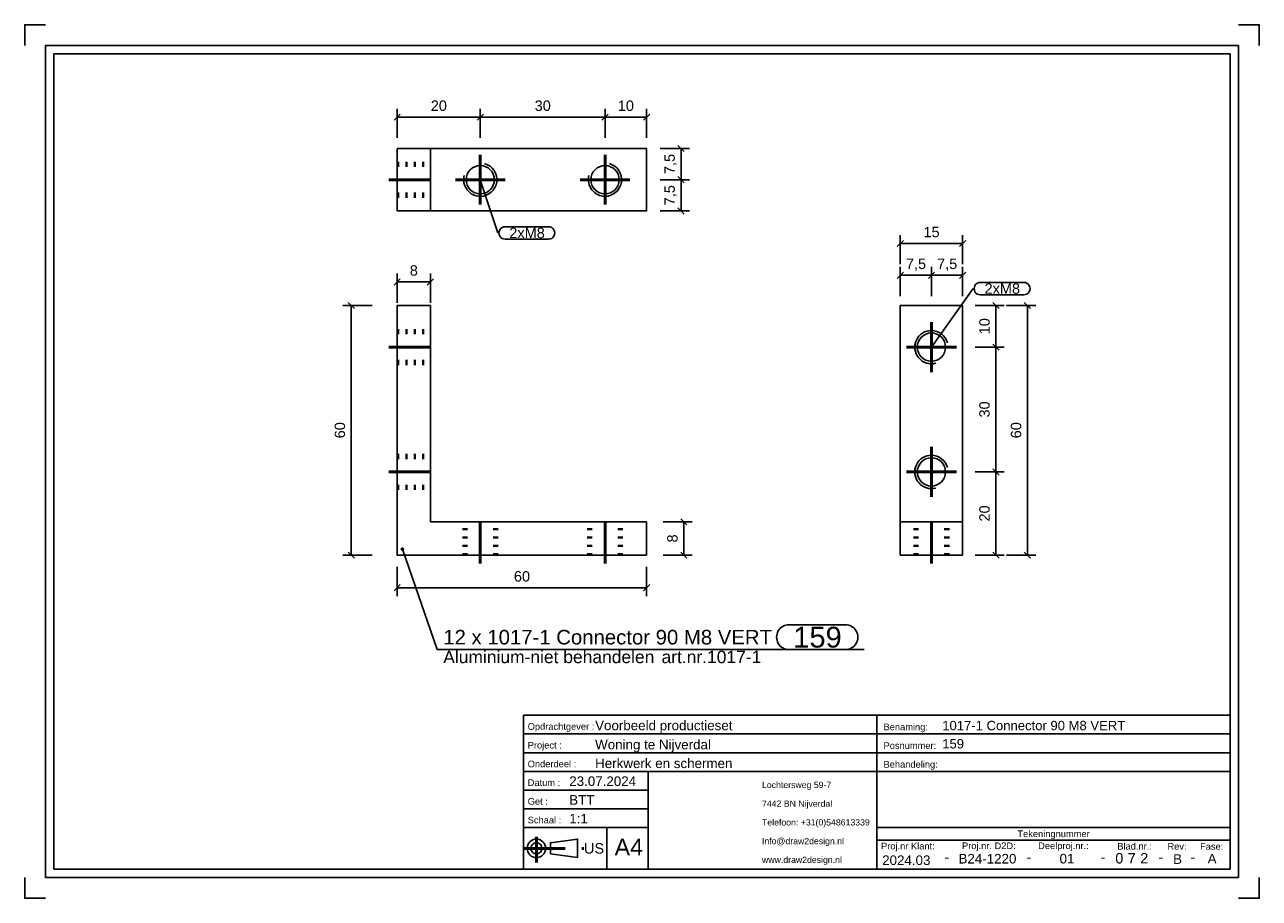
# Model space of a CAD drawing. Header units: millimetres. Extents: x 588 to 885, y -364 to -154.
import ezdxf
from ezdxf.enums import TextEntityAlignment as Align

# ---------------------------------------------------------------- set-up
doc = ezdxf.new("R2010")
doc.units = ezdxf.units.MM
doc.linetypes.add('DOT', pattern=[2, 0.5, -1.5])
doc.linetypes.add('STRICHPUNKT2', pattern=[18.5, 10, -4, 0.5, -4])
doc.layers.get('0').update_dxf_attribs({"linetype": 'CONTINUOUS'})
for name, color, linetype in [('DIM49', 4, 'CONTINUOUS'), ('LE_RED', 1, 'CONTINUOUS'), ('TXT_ALL', 7, 'CONTINUOUS'), ('TXT_DIM49', 2, 'CONTINUOUS'), ('TXT_YELLOW', 2, 'CONTINUOUS')]:
    doc.layers.add(name, color=color, linetype=linetype)
doc.layers.add('LE_ALL', color=7, linetype='CONTINUOUS', lineweight=50)
doc.styles.add('ARIAL', font='arial.ttf')

# ---------------------------------------------------------------- blocks, each defined once
blk = doc.blocks.new('TFIELD_00005', base_point=(765.83, -354.63))
at = {"layer": 'TXT_YELLOW', "style": 'ARIAL'}
for s, p in [('Lochtersweg 59-7', (765.83, -336.63)), ('7442 BN Nijverdal', (765.83, -341.13)), ('Telefoon: +31(0)548613339', (765.83, -345.63)), ('Info@draw2design.nl', (765.83, -350.13)), ('www.draw2design.nl', (765.83, -354.63))]:
    blk.add_text(s, height=1.5, dxfattribs=at).set_placement(p, align=Align.MIDDLE_LEFT)
blk = doc.blocks.new('FLEX_00004', base_point=(778.65, -356.88))
blk.add_blockref('TFIELD_00005', (765.83, -354.63))
blk = doc.blocks.new('D2D_00003', base_point=(738.71, -355.03))
blk.add_blockref('FLEX_00004', (778.65, -356.88))
blk = doc.blocks.new('TFIELD_00007', base_point=(730.37, -351.57))
at = {"layer": 'TXT_YELLOW', "style": 'ARIAL'}
blk.add_text('A4', height=4, dxfattribs=at).set_placement((730.37, -351.57), align=Align.MIDDLE_LEFT)
blk = doc.blocks.new('FLEX_00006', base_point=(733.75, -351.57))
blk.add_blockref('TFIELD_00007', (730.37, -351.57))
blk = doc.blocks.new('TFIELD_00013', base_point=(722.99, -351.88))
at = {"layer": 'TXT_YELLOW', "style": 'ARIAL'}
blk.add_text('US', height=2.5, dxfattribs=at).set_placement((722.99, -351.88), align=Align.MIDDLE_LEFT)
blk = doc.blocks.new('FLEX_00012', base_point=(722.99, -351.88))
blk.add_blockref('TFIELD_00013', (722.99, -351.88))
blk = doc.blocks.new('US_00011', base_point=(712.9, -351.88))
blk.add_line((714.92, -353.22), (721.48, -354.1))
blk.add_lwpolyline([(714.92, -353.22), (714.92, -350.55), (721.48, -349.66), (721.48, -354.1)])
for radius in [2.22, 1.33]:
    blk.add_circle((711.56, -351.88), radius)
at = {"layer": 'LE_ALL', "color": 1, "linetype": 'STRICHPUNKT2'}
for p, q in [((711.56, -349.07), (711.56, -355.29)), ((708.46, -351.88), (723.33, -351.88))]:
    blk.add_line(p, q, dxfattribs=at)
blk.add_blockref('FLEX_00012', (722.99, -351.88))
blk = doc.blocks.new('SCHRIFE_00015', base_point=(719.46, -336.88))
for p, q in [((708.46, -319.88), (793.46, -319.88)), ((708.46, -319.88), (708.46, -356.88)), ((793.46, -319.88), (878.46, -319.88)), ((793.46, -356.88), (793.46, -319.88)), ((878.46, -319.88), (878.46, -356.88)), ((708.46, -324.38), (793.46, -324.38)), ((793.46, -324.38), (878.46, -324.38)), ((708.46, -328.88), (793.46, -328.88)), ((793.46, -328.88), (878.46, -328.88)), ((708.46, -333.38), (878.46, -333.38)), ((738.46, -333.38), (738.46, -356.88)), ((738.46, -337.88), (708.46, -337.88)), ((738.46, -342.38), (708.46, -342.38)), ((738.46, -346.88), (708.46, -346.88)), ((728.46, -346.88), (728.46, -356.88)), ((878.46, -346.88), (793.46, -346.88)), ((878.46, -349.88), (793.46, -349.88)), ((878.46, -356.88), (708.46, -356.88))]:
    blk.add_line(p, q)
at = {"layer": 'TXT_YELLOW', "style": 'ARIAL'}
for s, height, p in [('Voorbeeld productieset', 2.3, (725.68, -323.48)), ('1017-1 Connector 90 M8 VERT', 2.25, (809.18, -323.48)), ('Woning te Nijverdal', 2.3, (725.68, -328.08)), ('159', 2.25, (809.18, -327.87)), ('Herkwerk en schermen', 2.3, (725.68, -332.58)), ('23.07.2024', 2.3, (719.46, -336.88)), ('BTT', 2.3, (719.46, -341.38)), ('1:1', 2.3, (719.46, -345.88))]:
    blk.add_text(s, height=height, dxfattribs=at).set_placement(p)
for s, height, p in [('B24-1220', 2.3, (820.06, -355.52)), ('01', 2.3, (839.19, -355.51)), ('B', 2.3, (865.8, -355.61)), ('A', 2.3, (874.1, -355.51)), ('2024.03', 2.3, (800.54, -355.88)), ('-', 2.5, (810.29, -355.22)), ('-', 2.5, (830.03, -355.22)), ('-', 2.5, (847.86, -355.22)), ('-', 2.5, (861.79, -355.22)), ('-', 2.5, (869.45, -355.22))]:
    blk.add_text(s, height=height, dxfattribs=at).set_placement(p, align=Align.CENTER)
blk = doc.blocks.new('TFIELD_00019', base_point=(856.81, -354.26))
at = {"layer": 'TXT_ALL', "style": 'ARIAL'}
blk.add_text('2', height=2.5, dxfattribs=at).set_placement((856.81, -354.26), align=Align.MIDDLE_LEFT)
blk = doc.blocks.new('2_00018')
blk.add_blockref('TFIELD_00019', (856.81, -354.26))
blk = doc.blocks.new('TELLER1_00017')
blk.add_blockref('2_00018', (0, 0))
blk = doc.blocks.new('TFIELD_00022', base_point=(853.81, -354.26))
at = {"layer": 'TXT_ALL', "style": 'ARIAL'}
blk.add_text('7', height=2.5, dxfattribs=at).set_placement((853.81, -354.26), align=Align.MIDDLE_LEFT)
blk = doc.blocks.new('7_00021')
blk.add_blockref('TFIELD_00022', (853.81, -354.26))
blk = doc.blocks.new('TELLER2_00020')
blk.add_blockref('7_00021', (0, 0))
blk = doc.blocks.new('TFIELD_00025', base_point=(850.81, -354.26))
at = {"layer": 'TXT_ALL', "style": 'ARIAL'}
blk.add_text('0', height=2.5, dxfattribs=at).set_placement((850.81, -354.26), align=Align.MIDDLE_LEFT)
blk = doc.blocks.new('0_00024')
blk.add_blockref('TFIELD_00025', (850.81, -354.26))
blk = doc.blocks.new('TELLER3_00023')
blk.add_blockref('0_00024', (0, 0))
blk = doc.blocks.new('NL_00026', base_point=(709.46, -323.38))
at = {"layer": 'TXT_ALL', "color": 1, "style": 'ARIAL'}
blk.add_text('Tekeningnummer', height=1.6, dxfattribs=at).set_placement((835.96, -348.38), align=Align.MIDDLE_CENTER)
at = {"layer": 'TXT_YELLOW', "style": 'ARIAL'}
for s, p in [('Opdrachtgever :', (709.46, -323.38)), ('Benaming:', (795.06, -323.48)), ('Project :', (709.46, -327.88)), ('Posnummer:', (795.06, -327.98)), ('Onderdeel :', (709.46, -332.38)), ('Behandeling:', (795.06, -332.48)), ('Datum :', (709.46, -336.88)), ('Get :', (709.46, -341.38)), ('Schaal :', (709.46, -345.88)), ('Proj.nr Klant:', (794.46, -352.13)), ('Proj.nr. D2D:', (813.94, -352.06)), ('Deelproj.nr.:', (832.26, -352.05)), ('Blad.nr.:', (851.3, -352.17)), ('Rev:', (863.37, -352.21)), ('Fase:', (871.21, -352.21))]:
    blk.add_text(s, height=1.6, dxfattribs=at).set_placement(p)
blk = doc.blocks.new('SCHRIFE_00014')
for name, p in [('SCHRIFE_00015', (719.46, -336.88)), ('NL_00026', (709.46, -323.38)), ('TELLER3_00023', (0, 0)), ('TELLER2_00020', (0, 0)), ('TELLER1_00017', (0, 0))]:
    blk.add_blockref(name, p)
blk = doc.blocks.new('DINA4Q_00002', base_point=(878.46, -160.88))
for p, q in [((880.46, -158.88), (880.46, -358.88)), ((595.46, -356.88), (595.46, -160.88)), ((595.46, -160.88), (878.46, -160.88)), ((593.46, -358.88), (880.46, -358.88))]:
    blk.add_line(p, q)
for points in [[(588.46, -158.88), (588.46, -153.88), (593.46, -153.88)], [(880.46, -153.88), (885.46, -153.88), (885.46, -158.88)], [(593.46, -358.88), (593.46, -158.88), (880.46, -158.88)], [(878.46, -160.88), (878.46, -356.88), (595.46, -356.88)], [(588.46, -358.88), (588.46, -363.88), (593.46, -363.88)], [(880.46, -363.88), (885.46, -363.88), (885.46, -358.88)]]:
    blk.add_lwpolyline(points)
for name, p in [('SCHRIFE_00014', (0, 0)), ('D2D_00003', (738.71, -355.03)), ('US_00011', (712.9, -351.88)), ('FLEX_00006', (733.75, -351.57))]:
    blk.add_blockref(name, p)
blk = doc.blocks.new('_ZBL0075_00001')
blk.add_blockref('DINA4Q_00002', (878.46, -160.88))
blk = doc.blocks.new('_D1', base_point=(731.14, -174.6))
at = {"layer": 'DIM49', "color": 1}
for p, q in [((728.06, -181.1), (728.06, -174.1)), ((738.06, -181.1), (738.06, -174.1)), ((728.81, -175.35), (727.31, -176.85)), ((738.06, -176.1), (728.06, -176.1)), ((737.31, -176.85), (738.81, -175.35))]:
    blk.add_line(p, q, dxfattribs=at)
at = {"layer": 'TXT_DIM49', "style": 'ARIAL'}
blk.add_text('10', height=2.5, dxfattribs=at).set_placement((731.14, -174.6))
blk = doc.blocks.new('_D2', base_point=(711.14, -174.6))
at = {"layer": 'DIM49', "color": 1}
for p, q in [((698.06, -181.1), (698.06, -174.1)), ((728.06, -181.1), (728.06, -174.1)), ((698.81, -175.35), (697.31, -176.85)), ((728.06, -176.1), (698.06, -176.1)), ((727.31, -176.85), (728.81, -175.35))]:
    blk.add_line(p, q, dxfattribs=at)
at = {"layer": 'TXT_DIM49', "style": 'ARIAL'}
blk.add_text('30', height=2.5, dxfattribs=at).set_placement((711.14, -174.6))
blk = doc.blocks.new('_D3', base_point=(686.14, -174.6))
at = {"layer": 'DIM49', "color": 1}
for p, q in [((678.06, -181.1), (678.06, -174.1)), ((698.06, -181.1), (698.06, -174.1)), ((678.81, -175.35), (677.31, -176.85)), ((698.06, -176.1), (678.06, -176.1)), ((697.31, -176.85), (698.81, -175.35))]:
    blk.add_line(p, q, dxfattribs=at)
at = {"layer": 'TXT_DIM49', "style": 'ARIAL'}
blk.add_text('20', height=2.5, dxfattribs=at).set_placement((686.14, -174.6))
blk = doc.blocks.new('_D4', base_point=(744.85, -189.79))
at = {"layer": 'DIM49', "color": 1}
for p, q in [((741.35, -183.64), (748.35, -183.64)), ((747.1, -184.39), (745.6, -182.89)), ((746.35, -183.64), (746.35, -191.14)), ((741.35, -191.14), (748.35, -191.14)), ((745.6, -190.39), (747.1, -191.89))]:
    blk.add_line(p, q, dxfattribs=at)
at = {"layer": 'TXT_DIM49', "style": 'ARIAL'}
blk.add_text('7,5', height=2.5, rotation=90.0002, dxfattribs=at).set_placement((744.85, -189.79))
blk = doc.blocks.new('_D5', base_point=(744.85, -197.29))
at = {"layer": 'DIM49', "color": 1}
for p, q in [((741.35, -191.14), (748.35, -191.14)), ((747.1, -191.89), (745.6, -190.39)), ((746.35, -191.14), (746.35, -198.64)), ((741.35, -198.64), (748.35, -198.64)), ((745.6, -197.89), (747.1, -199.39))]:
    blk.add_line(p, q, dxfattribs=at)
at = {"layer": 'TXT_DIM49', "style": 'ARIAL'}
blk.add_text('7,5', height=2.5, rotation=90.0002, dxfattribs=at).set_placement((744.85, -197.29))
blk = doc.blocks.new('SHAPE_00074', base_point=(698.06, -191.14))
at = {"layer": 'DIM49', "color": 3}
for p, q in [((698.06, -191.14), (702.29, -203.94)), ((704.04, -202.44), (714.48, -202.44)), ((714.48, -205.44), (704.04, -205.44))]:
    blk.add_line(p, q, dxfattribs=at)
for centre, start_param, end_param in [((704.04, -203.94), 1.570796, 4.712389), ((714.48, -203.94), 4.712389, 7.853982)]:
    blk.add_ellipse(centre, major_axis=(1.5, 0), ratio=1, start_param=start_param, end_param=end_param, dxfattribs=at)
at = {"layer": 'TXT_DIM49', "style": 'ARIAL'}
blk.add_text('2xM8', height=2.5, dxfattribs=at).set_placement((705.04, -203.94), align=Align.MIDDLE_LEFT)
blk = doc.blocks.new('1017-1 Connector 90 M8 VERT_00033', base_point=(678.06, -195.14))
for p, q in [((678.06, -183.64), (678.06, -198.64)), ((686.06, -183.64), (678.06, -183.64)), ((686.06, -183.64), (686.06, -198.64)), ((686.06, -183.64), (738.06, -183.64)), ((678.06, -198.64), (686.06, -198.64))]:
    blk.add_line(p, q)
blk.add_lwpolyline([(738.06, -183.64), (738.06, -198.64), (686.06, -198.64)])
at = {"layer": 'LE_ALL', "color": 3, "linetype": 'DOT'}
for p, q in [((678.06, -187.14), (686.06, -187.14)), ((678.06, -195.14), (686.06, -195.14))]:
    blk.add_line(p, q, dxfattribs=at)
at = {"layer": 'LE_RED'}
for points in [[(694.19, -190.1, 0.493526), (698.06, -195.14, 0.876436), (699.1, -187.28)], [(724.19, -190.1, 0.493526), (728.06, -195.14, 0.876436), (729.1, -187.28)]]:
    blk.add_lwpolyline(points, format="xyb", dxfattribs=at)
for name, p in [('_D3', (686.14, -174.6)), ('_D2', (711.14, -174.6)), ('_D1', (731.14, -174.6)), ('_D4', (744.85, -189.79)), ('SHAPE_00074', (698.06, -191.14)), ('_D5', (744.85, -197.29))]:
    blk.add_blockref(name, p)
blk = doc.blocks.new('DIN 13-M8_00035', base_point=(698.06, -187.74))
for centre in [(698.06, -191.14), (728.06, -191.14)]:
    blk.add_circle(centre, 3.4)
at = {"layer": 'LE_RED'}
for centre, start, end in [((698.06, -191.14), -90, 74.9299), ((728.06, -191.14), -90, 74.9299), ((698.06, -191.14), 164.9299, -90), ((728.06, -191.14), 164.9299, -90)]:
    blk.add_arc(centre, 4, start, end, dxfattribs=at)
blk = doc.blocks.new('DIN 13-M8_00034')
blk.add_blockref('DIN 13-M8_00035', (698.06, -187.74))
blk = doc.blocks.new('_00037', base_point=(698.06, -191.14))
at = {"layer": 'LE_ALL', "color": 1, "linetype": 'STRICHPUNKT2'}
for p, q in [((698.06, -191.14), (698.06, -185.14)), ((698.06, -191.14), (698.06, -185.14)), ((728.06, -191.14), (728.06, -185.14)), ((728.06, -191.14), (728.06, -185.14)), ((676.06, -191.14), (688.06, -191.14)), ((676.06, -191.14), (688.06, -191.14)), ((698.06, -191.14), (692.06, -191.14)), ((698.06, -191.14), (692.06, -191.14)), ((698.06, -191.14), (704.06, -191.14)), ((698.06, -191.14), (698.06, -197.14)), ((698.06, -191.14), (704.06, -191.14)), ((698.06, -191.14), (698.06, -197.14)), ((728.06, -191.14), (722.06, -191.14)), ((728.06, -191.14), (722.06, -191.14)), ((728.06, -191.14), (734.06, -191.14)), ((728.06, -191.14), (728.06, -197.14)), ((728.06, -191.14), (734.06, -191.14)), ((728.06, -191.14), (728.06, -197.14))]:
    blk.add_line(p, q, dxfattribs=at)
blk = doc.blocks.new('_00036')
blk.add_blockref('_00037', (698.06, -191.14))
blk = doc.blocks.new('DIN 13-M8_00039', base_point=(678.06, -187.74))
at = {"layer": 'LE_ALL', "color": 3, "linetype": 'DOT'}
for p, q in [((678.06, -187.14), (686.06, -187.14)), ((678.06, -187.74), (686.06, -187.74)), ((678.06, -194.54), (686.06, -194.54)), ((678.06, -195.14), (686.06, -195.14))]:
    blk.add_line(p, q, dxfattribs=at)
blk = doc.blocks.new('DIN 13-M8_00038')
blk.add_blockref('DIN 13-M8_00039', (678.06, -187.74))
blk = doc.blocks.new('1017-1 Connector 90 M8 VERT_00032')
for name, p in [('1017-1 Connector 90 M8 VERT_00033', (678.06, -195.14)), ('_00036', (0, 0)), ('DIN 13-M8_00038', (0, 0)), ('DIN 13-M8_00034', (0, 0))]:
    blk.add_blockref(name, p)
blk = doc.blocks.new('Hoeklijn + montage_00031')
blk.add_blockref('1017-1 Connector 90 M8 VERT_00032', (0, 0))
blk = doc.blocks.new('Montage_00030')
blk.add_blockref('Hoeklijn + montage_00031', (0, 0))
blk = doc.blocks.new('Privacyscherm 60-37_00029')
blk.add_blockref('Montage_00030', (0, 0))
blk = doc.blocks.new('_A3D0183_00028')
blk.add_blockref('Privacyscherm 60-37_00029', (0, 0))
blk = doc.blocks.new('_ANS0183_00027')
blk.add_blockref('_A3D0183_00028', (0, 0))
blk = doc.blocks.new('SHAPE_00077', base_point=(679.32, -279.96))
at = {"layer": 'DIM49', "color": 3}
for p, q in [((679.06, -279.92), (679.58, -279.92)), ((679.11, -280.12), (679.52, -280.12)), ((679.43, -279.72), (679.21, -279.72)), ((679.32, -279.96), (687.65, -304.11)), ((772.35, -298.11), (785.87, -298.11)), ((687.65, -304.11), (790.37, -304.11)), ((785.87, -304.11), (772.35, -304.11))]:
    blk.add_line(p, q, dxfattribs=at)
blk.add_lwpolyline([(679.17, -279.74), (679.12, -279.79), (679.08, -279.84), (679.06, -279.91), (679.06, -279.98), (679.07, -280.04), (679.1, -280.11), (679.15, -280.16), (679.2, -280.2), (679.27, -280.22), (679.34, -280.22), (679.4, -280.21), (679.47, -280.18), (679.52, -280.13), (679.56, -280.07), (679.58, -280.01), (679.58, -279.94), (679.57, -279.87), (679.54, -279.81), (679.49, -279.76), (679.43, -279.72), (679.37, -279.7), (679.3, -279.7), (679.23, -279.71)], close=True, dxfattribs=at)
for centre, start_param, end_param in [((772.35, -301.11), 1.570796, 4.712389), ((785.87, -301.11), 4.712389, 7.853982)]:
    blk.add_ellipse(centre, major_axis=(3, 0), ratio=1, start_param=start_param, end_param=end_param, dxfattribs=at)
at = {"layer": 'TXT_DIM49', "style": 'ARIAL'}
for s, height, p in [('12 x 1017-1 Connector 90 M8 VERT', 3.5, (689.15, -301.11)), ('159', 5, (773.35, -301.11)), ('Aluminium-niet behandelen', 3, (689.15, -305.86)), ('art.nr.1017-1', 3, (741.66, -305.86))]:
    blk.add_text(s, height=height, dxfattribs=at).set_placement(p, align=Align.MIDDLE_LEFT)
blk = doc.blocks.new('_D6', base_point=(665.52, -253.31))
at = {"layer": 'DIM49', "color": 1}
for p, q in [((672.02, -221.39), (665.02, -221.39)), ((667.77, -222.14), (666.27, -220.64)), ((667.02, -281.39), (667.02, -221.39)), ((672.02, -281.39), (665.02, -281.39)), ((666.27, -280.64), (667.77, -282.14))]:
    blk.add_line(p, q, dxfattribs=at)
at = {"layer": 'TXT_DIM49', "style": 'ARIAL'}
blk.add_text('60', height=2.5, rotation=90.0002, dxfattribs=at).set_placement((665.52, -253.31))
blk = doc.blocks.new('_D7', base_point=(681.1, -214.21))
at = {"layer": 'DIM49', "color": 1}
for p, q in [((678.06, -220.71), (678.06, -213.71)), ((686.06, -220.71), (686.06, -213.71)), ((678.81, -214.96), (677.31, -216.46)), ((678.06, -215.71), (686.06, -215.71)), ((685.31, -216.46), (686.81, -214.96))]:
    blk.add_line(p, q, dxfattribs=at)
at = {"layer": 'TXT_DIM49', "style": 'ARIAL'}
blk.add_text('8', height=2.5, dxfattribs=at).set_placement((681.1, -214.21))
blk = doc.blocks.new('_D8', base_point=(745.52, -278.35))
at = {"layer": 'DIM49', "color": 1}
for p, q in [((747.77, -274.14), (746.27, -272.64)), ((742.02, -273.39), (749.02, -273.39)), ((747.02, -281.39), (747.02, -273.39)), ((742.02, -281.39), (749.02, -281.39)), ((746.27, -280.64), (747.77, -282.14))]:
    blk.add_line(p, q, dxfattribs=at)
at = {"layer": 'TXT_DIM49', "style": 'ARIAL'}
blk.add_text('8', height=2.5, rotation=90.0002, dxfattribs=at).set_placement((745.52, -278.35))
blk = doc.blocks.new('_D9', base_point=(706.14, -287.74))
at = {"layer": 'DIM49', "color": 1}
for p, q in [((678.06, -284.24), (678.06, -291.24)), ((738.06, -284.24), (738.06, -291.24)), ((678.81, -288.49), (677.31, -289.99)), ((678.06, -289.24), (738.06, -289.24)), ((737.31, -289.99), (738.81, -288.49))]:
    blk.add_line(p, q, dxfattribs=at)
at = {"layer": 'TXT_DIM49', "style": 'ARIAL'}
blk.add_text('60', height=2.5, dxfattribs=at).set_placement((706.14, -287.74))
blk = doc.blocks.new('1017-1 Connector 90 M8 VERT_00046', base_point=(702.06, -281.39))
for p, q in [((686.06, -273.39), (686.06, -221.39)), ((738.06, -273.39), (686.06, -273.39)), ((738.06, -273.39), (738.06, -281.39))]:
    blk.add_line(p, q)
blk.add_lwpolyline([(738.06, -281.39), (678.06, -281.39), (678.06, -221.39), (686.06, -221.39)])
at = {"layer": 'LE_ALL', "color": 3, "linetype": 'DOT'}
for p, q in [((678.06, -227.39), (686.06, -227.39)), ((678.06, -235.39), (686.06, -235.39)), ((678.06, -257.39), (686.06, -257.39)), ((678.06, -265.39), (686.06, -265.39)), ((694.06, -281.39), (694.06, -273.39)), ((702.06, -281.39), (702.06, -273.39)), ((724.06, -281.39), (724.06, -273.39)), ((732.06, -281.39), (732.06, -273.39))]:
    blk.add_line(p, q, dxfattribs=at)
for name, p in [('_D7', (681.1, -214.21)), ('_D6', (665.52, -253.31)), ('_D8', (745.52, -278.35)), ('SHAPE_00077', (679.32, -279.96)), ('_D9', (706.14, -287.74))]:
    blk.add_blockref(name, p)
blk = doc.blocks.new('DIN 13-M8_00048', base_point=(694.66, -281.39))
at = {"layer": 'LE_ALL', "color": 3, "linetype": 'DOT'}
for p, q in [((694.06, -281.39), (694.06, -273.39)), ((694.66, -281.39), (694.66, -273.39)), ((701.46, -281.39), (701.46, -273.39)), ((702.06, -281.39), (702.06, -273.39)), ((724.06, -281.39), (724.06, -273.39)), ((724.66, -281.39), (724.66, -273.39)), ((731.46, -281.39), (731.46, -273.39)), ((732.06, -281.39), (732.06, -273.39))]:
    blk.add_line(p, q, dxfattribs=at)
blk = doc.blocks.new('DIN 13-M8_00047')
blk.add_blockref('DIN 13-M8_00048', (694.66, -281.39))
blk = doc.blocks.new('_00050', base_point=(698.06, -283.39))
at = {"layer": 'LE_ALL', "color": 1, "linetype": 'STRICHPUNKT2'}
for p, q in [((676.06, -231.39), (688.06, -231.39)), ((676.06, -261.39), (688.06, -261.39)), ((698.06, -283.39), (698.06, -271.39)), ((728.06, -283.39), (728.06, -271.39))]:
    blk.add_line(p, q, dxfattribs=at)
blk = doc.blocks.new('_00049')
blk.add_blockref('_00050', (698.06, -283.39))
blk = doc.blocks.new('DIN 13-M8_00052', base_point=(678.06, -257.99))
at = {"layer": 'LE_ALL', "color": 3, "linetype": 'DOT'}
for p, q in [((678.06, -227.39), (686.06, -227.39)), ((678.06, -227.99), (686.06, -227.99)), ((678.06, -234.79), (686.06, -234.79)), ((678.06, -235.39), (686.06, -235.39)), ((678.06, -257.39), (686.06, -257.39)), ((678.06, -257.99), (686.06, -257.99)), ((678.06, -264.79), (686.06, -264.79)), ((678.06, -265.39), (686.06, -265.39))]:
    blk.add_line(p, q, dxfattribs=at)
blk = doc.blocks.new('DIN 13-M8_00051')
blk.add_blockref('DIN 13-M8_00052', (678.06, -257.99))
blk = doc.blocks.new('1017-1 Connector 90 M8 VERT_00045')
for name, p in [('1017-1 Connector 90 M8 VERT_00046', (702.06, -281.39)), ('DIN 13-M8_00051', (0, 0)), ('_00049', (0, 0)), ('DIN 13-M8_00047', (0, 0))]:
    blk.add_blockref(name, p)
blk = doc.blocks.new('Hoeklijn + montage_00044')
blk.add_blockref('1017-1 Connector 90 M8 VERT_00045', (0, 0))
blk = doc.blocks.new('Montage_00043')
blk.add_blockref('Hoeklijn + montage_00044', (0, 0))
blk = doc.blocks.new('Privacyscherm 60-37_00042')
blk.add_blockref('Montage_00043', (0, 0))
blk = doc.blocks.new('_A3D0184_00041')
blk.add_blockref('Privacyscherm 60-37_00042', (0, 0))
blk = doc.blocks.new('_ANS0184_00040')
blk.add_blockref('_A3D0184_00041', (0, 0))
blk = doc.blocks.new('_D10', base_point=(820.59, -228.31))
at = {"layer": 'DIM49', "color": 1}
for p, q in [((817.09, -221.39), (824.09, -221.39)), ((822.84, -222.14), (821.34, -220.64)), ((822.09, -221.39), (822.09, -231.39)), ((817.09, -231.39), (824.09, -231.39)), ((821.34, -230.64), (822.84, -232.14))]:
    blk.add_line(p, q, dxfattribs=at)
at = {"layer": 'TXT_DIM49', "style": 'ARIAL'}
blk.add_text('10', height=2.5, rotation=90.0002, dxfattribs=at).set_placement((820.59, -228.31))
blk = doc.blocks.new('_D11', base_point=(820.59, -248.31))
at = {"layer": 'DIM49', "color": 1}
for p, q in [((817.09, -231.39), (824.09, -231.39)), ((822.84, -232.14), (821.34, -230.64)), ((822.09, -231.39), (822.09, -261.39)), ((821.34, -260.64), (822.84, -262.14)), ((817.09, -261.39), (824.09, -261.39))]:
    blk.add_line(p, q, dxfattribs=at)
at = {"layer": 'TXT_DIM49', "style": 'ARIAL'}
blk.add_text('30', height=2.5, rotation=90.0002, dxfattribs=at).set_placement((820.59, -248.31))
blk = doc.blocks.new('_D12', base_point=(820.59, -273.31))
at = {"layer": 'DIM49', "color": 1}
for p, q in [((822.84, -262.14), (821.34, -260.64)), ((817.09, -261.39), (824.09, -261.39)), ((822.09, -261.39), (822.09, -281.39)), ((817.09, -281.39), (824.09, -281.39)), ((821.34, -280.64), (822.84, -282.14))]:
    blk.add_line(p, q, dxfattribs=at)
at = {"layer": 'TXT_DIM49', "style": 'ARIAL'}
blk.add_text('20', height=2.5, rotation=90.0002, dxfattribs=at).set_placement((820.59, -273.31))
blk = doc.blocks.new('_D13', base_point=(828.18, -253.31))
at = {"layer": 'DIM49', "color": 1}
for p, q in [((824.68, -221.39), (831.68, -221.39)), ((830.43, -222.14), (828.93, -220.64)), ((829.68, -281.39), (829.68, -221.39)), ((824.68, -281.39), (831.68, -281.39)), ((828.93, -280.64), (830.43, -282.14))]:
    blk.add_line(p, q, dxfattribs=at)
at = {"layer": 'TXT_DIM49', "style": 'ARIAL'}
blk.add_text('60', height=2.5, rotation=90.0002, dxfattribs=at).set_placement((828.18, -253.31))
blk = doc.blocks.new('_D14', base_point=(800.44, -212.62))
at = {"layer": 'DIM49', "color": 1}
for p, q in [((799.84, -213.37), (798.34, -214.87)), ((799.09, -219.12), (799.09, -212.12)), ((805.84, -214.87), (807.34, -213.37)), ((806.59, -219.12), (806.59, -212.12)), ((799.09, -214.12), (806.59, -214.12))]:
    blk.add_line(p, q, dxfattribs=at)
at = {"layer": 'TXT_DIM49', "style": 'ARIAL'}
blk.add_text('7,5', height=2.5, dxfattribs=at).set_placement((800.44, -212.62))
blk = doc.blocks.new('_D15', base_point=(807.94, -212.62))
at = {"layer": 'DIM49', "color": 1}
for p, q in [((807.34, -213.37), (805.84, -214.87)), ((806.59, -219.12), (806.59, -212.12)), ((813.34, -214.87), (814.84, -213.37)), ((814.09, -219.12), (814.09, -212.12)), ((806.59, -214.12), (814.09, -214.12))]:
    blk.add_line(p, q, dxfattribs=at)
at = {"layer": 'TXT_DIM49', "style": 'ARIAL'}
blk.add_text('7,5', height=2.5, dxfattribs=at).set_placement((807.94, -212.62))
blk = doc.blocks.new('_D16', base_point=(804.67, -204.97))
at = {"layer": 'DIM49', "color": 1}
for p, q in [((799.09, -211.47), (799.09, -204.47)), ((814.09, -211.47), (814.09, -204.47)), ((799.84, -205.72), (798.34, -207.22)), ((814.09, -206.47), (799.09, -206.47)), ((813.34, -207.22), (814.84, -205.72))]:
    blk.add_line(p, q, dxfattribs=at)
at = {"layer": 'TXT_DIM49', "style": 'ARIAL'}
blk.add_text('15', height=2.5, dxfattribs=at).set_placement((804.67, -204.97))
blk = doc.blocks.new('SHAPE_00091', base_point=(806.59, -231.39))
at = {"layer": 'DIM49', "color": 3}
for p, q in [((818.36, -215.82), (828.8, -215.82)), ((806.59, -231.39), (816.61, -217.32)), ((828.8, -218.82), (818.36, -218.82))]:
    blk.add_line(p, q, dxfattribs=at)
for centre, start_param, end_param in [((818.36, -217.32), 1.570796, 4.712389), ((828.8, -217.32), 4.712389, 7.853982)]:
    blk.add_ellipse(centre, major_axis=(1.5, 0), ratio=1, start_param=start_param, end_param=end_param, dxfattribs=at)
at = {"layer": 'TXT_DIM49', "style": 'ARIAL'}
blk.add_text('2xM8', height=2.5, dxfattribs=at).set_placement((819.36, -217.32), align=Align.MIDDLE_LEFT)
blk = doc.blocks.new('1017-1 Connector 90 M8 VERT_00059', base_point=(810.59, -281.39))
for p, q in [((799.09, -273.39), (799.09, -221.39)), ((814.09, -221.39), (799.09, -221.39)), ((814.09, -221.39), (814.09, -273.39)), ((799.09, -273.39), (799.09, -281.39)), ((814.09, -273.39), (799.09, -273.39)), ((814.09, -281.39), (814.09, -273.39)), ((814.09, -281.39), (799.09, -281.39))]:
    blk.add_line(p, q)
at = {"layer": 'LE_ALL', "color": 3, "linetype": 'DOT'}
for p, q in [((802.59, -281.39), (802.59, -273.39)), ((810.59, -281.39), (810.59, -273.39))]:
    blk.add_line(p, q, dxfattribs=at)
at = {"layer": 'LE_RED'}
for points in [[(810.45, -230.35, 0.339113), (806.59, -227.39, 1.140985), (807.63, -235.26)], [(810.45, -260.35, 0.339113), (806.59, -257.39, 1.140985), (807.63, -265.26)]]:
    blk.add_lwpolyline(points, format="xyb", dxfattribs=at)
for name, p in [('_D16', (804.67, -204.97)), ('_D14', (800.44, -212.62)), ('_D15', (807.94, -212.62)), ('SHAPE_00091', (806.59, -231.39)), ('_D10', (820.59, -228.31)), ('_D13', (828.18, -253.31)), ('_D11', (820.59, -248.31)), ('_D12', (820.59, -273.31))]:
    blk.add_blockref(name, p)
blk = doc.blocks.new('DIN 13-M8_00061', base_point=(803.19, -281.39))
at = {"layer": 'LE_ALL', "color": 3, "linetype": 'DOT'}
for p, q in [((802.59, -281.39), (802.59, -273.39)), ((803.19, -281.39), (803.19, -273.39)), ((809.99, -281.39), (809.99, -273.39)), ((810.59, -281.39), (810.59, -273.39))]:
    blk.add_line(p, q, dxfattribs=at)
blk = doc.blocks.new('DIN 13-M8_00060')
blk.add_blockref('DIN 13-M8_00061', (803.19, -281.39))
blk = doc.blocks.new('_00063', base_point=(806.59, -283.39))
at = {"layer": 'LE_ALL', "color": 1, "linetype": 'STRICHPUNKT2'}
for p, q in [((806.59, -231.39), (806.59, -225.39)), ((806.59, -231.39), (806.59, -225.39)), ((806.59, -231.39), (800.59, -231.39)), ((806.59, -231.39), (800.59, -231.39)), ((806.59, -231.39), (812.59, -231.39)), ((806.59, -231.39), (806.59, -237.39)), ((806.59, -231.39), (812.59, -231.39)), ((806.59, -231.39), (806.59, -237.39)), ((806.59, -261.39), (806.59, -255.39)), ((806.59, -261.39), (806.59, -255.39)), ((806.59, -261.39), (800.59, -261.39)), ((806.59, -261.39), (800.59, -261.39)), ((806.59, -261.39), (812.59, -261.39)), ((806.59, -261.39), (806.59, -267.39)), ((806.59, -261.39), (812.59, -261.39)), ((806.59, -261.39), (806.59, -267.39)), ((806.59, -283.39), (806.59, -271.39)), ((806.59, -283.39), (806.59, -271.39))]:
    blk.add_line(p, q, dxfattribs=at)
blk = doc.blocks.new('_00062')
blk.add_blockref('_00063', (806.59, -283.39))
blk = doc.blocks.new('DIN 13-M8_00065', base_point=(809.99, -261.39))
for centre in [(806.59, -231.39), (806.59, -261.39)]:
    blk.add_circle(centre, 3.4)
at = {"layer": 'LE_RED'}
for centre, start, end in [((806.59, -231.39), 90, -74.9299), ((806.59, -231.39), 15.0701, 90), ((806.59, -261.39), 90, -74.9299), ((806.59, -261.39), 15.0701, 90)]:
    blk.add_arc(centre, 4, start, end, dxfattribs=at)
blk = doc.blocks.new('DIN 13-M8_00064')
blk.add_blockref('DIN 13-M8_00065', (809.99, -261.39))
blk = doc.blocks.new('1017-1 Connector 90 M8 VERT_00058')
for name, p in [('1017-1 Connector 90 M8 VERT_00059', (810.59, -281.39)), ('_00062', (0, 0)), ('DIN 13-M8_00064', (0, 0)), ('DIN 13-M8_00060', (0, 0))]:
    blk.add_blockref(name, p)
blk = doc.blocks.new('Hoeklijn + montage_00057')
blk.add_blockref('1017-1 Connector 90 M8 VERT_00058', (0, 0))
blk = doc.blocks.new('Montage_00056')
blk.add_blockref('Hoeklijn + montage_00057', (0, 0))
blk = doc.blocks.new('Privacyscherm 60-37_00055')
blk.add_blockref('Montage_00056', (0, 0))
blk = doc.blocks.new('_A3D0185_00054')
blk.add_blockref('Privacyscherm 60-37_00055', (0, 0))
blk = doc.blocks.new('_ANS0185_00053')
blk.add_blockref('_A3D0185_00054', (0, 0))

msp = doc.modelspace()

# ---------------------------------------------------------------- block references
for name in ['_ZBL0075_00001', '_ANS0183_00027', '_ANS0185_00053', '_ANS0184_00040']:
    msp.add_blockref(name, (0, 0))

doc.saveas('drawing.dxf')
